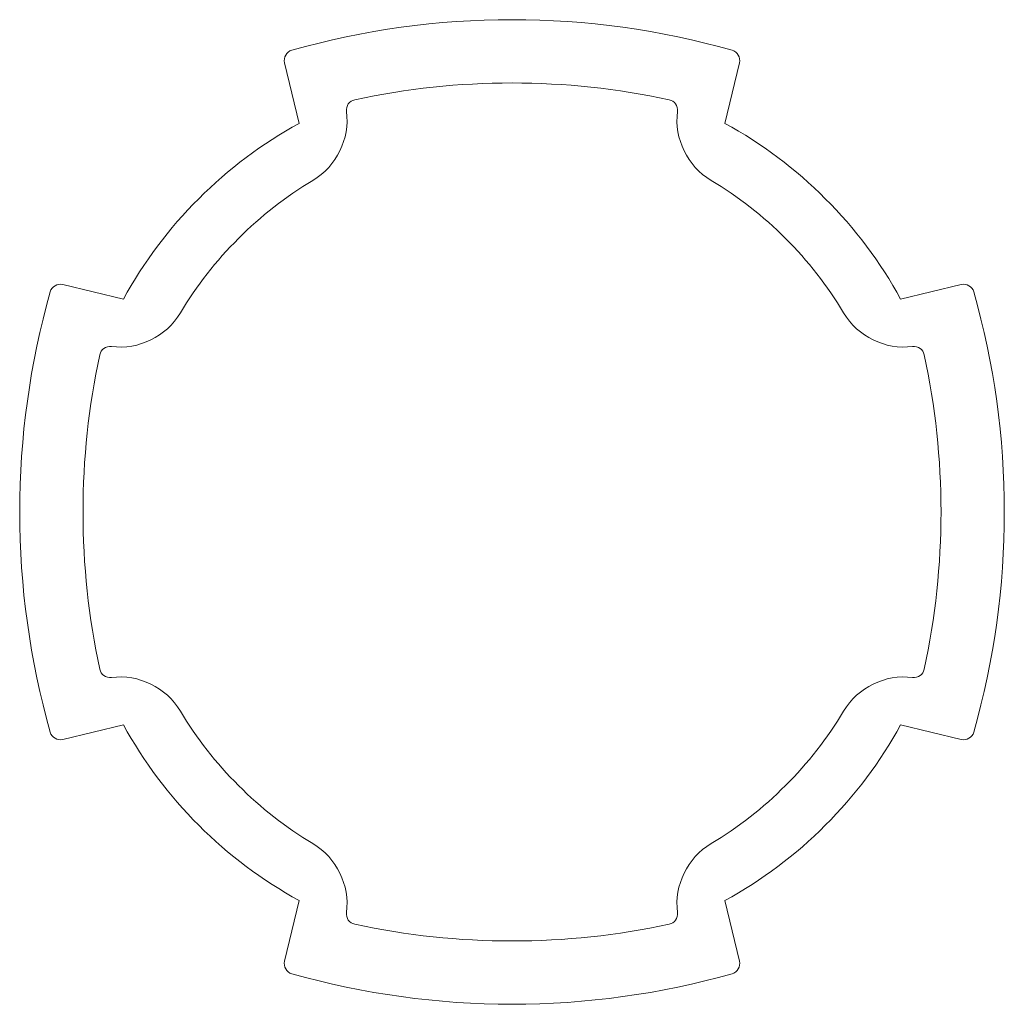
# Model space of a CAD drawing. Header units: millimetres. Extents: x 112.1 to 140.1, y -137.4 to -109.4.
import ezdxf

# ---------------------------------------------------------------- set-up
doc = ezdxf.new("R2010")
doc.units = ezdxf.units.MM

msp = doc.modelspace()

# ---------------------------------------------------------------- linework, layer by layer
at = {"color": 7, "linetype": 'Continuous', "lineweight": 15}
for p, q in [((120.068, -112.358), (119.652, -110.636)), ((132.587, -110.636), (132.171, -112.358)), ((113.346, -116.942), (115.068, -117.358)), ((137.171, -117.358), (138.893, -116.942)), ((115.068, -129.461), (113.346, -129.877)), ((138.893, -129.877), (137.171, -129.461)), ((119.652, -136.183), (120.068, -134.461)), ((132.171, -134.461), (132.587, -136.183))]:
    msp.add_line(p, q, dxfattribs=at)
for centre, radius, start, end in [((126.12, -132.409), 23, 74.212, 105.788), ((119.943, -110.566), 0.3, 105.788, 193.5811), ((132.296, -110.566), 0.3, 346.4189, 74.212), ((126.12, -132.409), 21.2, 77.8204, 102.1796), ((121.71, -111.98), 0.3, 102.1796, 187.0971), ((130.529, -111.98), 0.3, 352.9029, 77.8204), ((119.428, -112.264), 2, 300.981, 7.0971), ((132.811, -112.264), 2, 172.9029, 239.019), ((126.12, -123.409), 12.6, 118.7054, 151.2946), ((126.12, -123.409), 12.6, 28.7054, 61.2946), ((126.12, -123.409), 11, 120.981, 149.019), ((126.12, -123.409), 11, 30.981, 59.019), ((113.276, -117.233), 0.3, 76.4189, 164.212), ((138.963, -117.233), 0.3, 15.788, 103.5811), ((135.12, -123.409), 23, 164.212, 195.788), ((117.12, -123.409), 23, 344.212, 15.788), ((114.974, -116.718), 2, 262.9029, 329.019), ((137.265, -116.718), 2, 210.981, 277.0971), ((114.69, -119), 0.3, 82.9029, 167.8204), ((137.549, -119), 0.3, 12.1796, 97.0971), ((135.12, -123.409), 21.2, 167.8204, 192.1796), ((117.12, -123.409), 21.2, 347.8204, 12.1796), ((114.69, -127.819), 0.3, 192.1796, 277.0971), ((137.549, -127.819), 0.3, 262.9029, 347.8204), ((114.974, -130.101), 2, 30.981, 97.0971), ((137.265, -130.101), 2, 82.9029, 149.019), ((126.12, -123.409), 11, 210.981, 239.019), ((126.12, -123.409), 11, 300.981, 329.019), ((126.12, -123.409), 12.6, 208.7054, 241.2946), ((126.12, -123.409), 12.6, 298.7054, 331.2946), ((113.276, -129.586), 0.3, 195.788, 283.5811), ((138.963, -129.586), 0.3, 256.4189, 344.212), ((119.428, -134.555), 2, 352.9029, 59.019), ((132.811, -134.555), 2, 120.981, 187.0971), ((121.71, -134.839), 0.3, 172.9029, 257.8204), ((130.529, -134.839), 0.3, 282.1796, 7.0971), ((126.12, -114.409), 21.2, 257.8204, 282.1796), ((119.943, -136.253), 0.3, 166.4189, 254.212), ((132.296, -136.253), 0.3, 285.788, 13.5811), ((126.12, -114.409), 23, 254.212, 285.788)]:
    msp.add_arc(centre, radius, start, end, dxfattribs=at)

doc.saveas('drawing.dxf')
